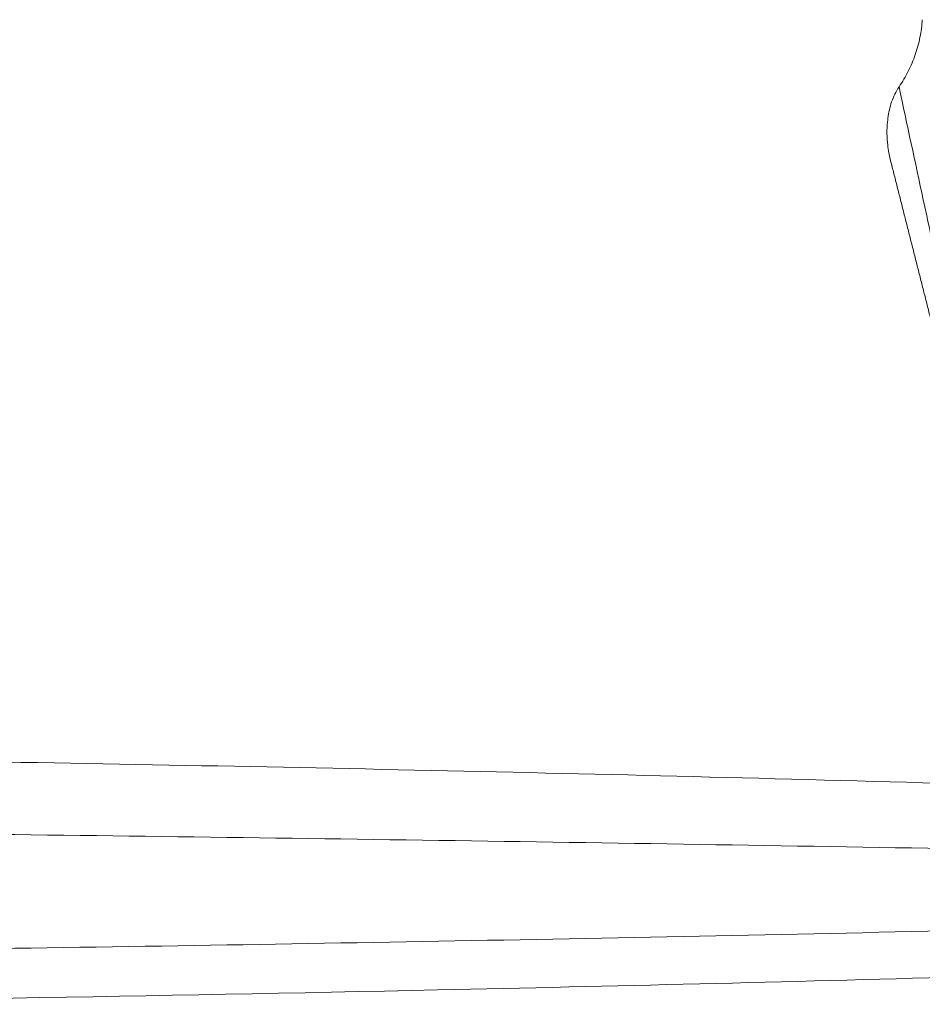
# Model space of a CAD drawing. Header units: inches. Extents: x 3114 to 4554, y 3227 to 4155.
# Tile 39 of 47: x 3945 to 3956, y 3719 to 3731. Entities that reach past the tile are written whole.
import ezdxf

# ---------------------------------------------------------------- set-up
doc = ezdxf.new("R2010")
doc.units = ezdxf.units.IN
doc.header["$MEASUREMENT"] = 0
doc.layers.add('1', color=3, linetype='Continuous', lineweight=15)
doc.layers.add('120', color=7, linetype='Continuous', true_color=0xffffff)

msp = doc.modelspace()

# ---------------------------------------------------------------- linework, layer by layer
at = {"layer": '1', "color": 7, "linetype": 'Continuous', "lineweight": 0}
for points, knots in [([(3956.177, 3730.579), (3956.22, 3730.642), (3956.258, 3730.707), (3956.325, 3730.84), (3956.354, 3730.909), (3956.39, 3731.014), (3956.401, 3731.049), (3956.421, 3731.121), (3956.429, 3731.157), (3956.451, 3731.266), (3956.461, 3731.338), (3956.465, 3731.411)], [0, 0, 0, 0, 0.25, 0.25, 0.5, 0.5, 0.625, 0.625, 0.75, 0.75, 1, 1, 1, 1]), ([(3956.177, 3730.579), (3956.157, 3730.55), (3956.14, 3730.519), (3956.11, 3730.457), (3956.097, 3730.425), (3956.074, 3730.36), (3956.065, 3730.327), (3956.05, 3730.26), (3956.044, 3730.226), (3956.03, 3730.126), (3956.026, 3730.058), (3956.028, 3729.973), (3956.029, 3729.956), (3956.031, 3729.922), (3956.032, 3729.905), (3956.037, 3729.854), (3956.041, 3729.82), (3956.053, 3729.748), (3956.061, 3729.71), (3956.071, 3729.672)], [0, 0, 0, 0, 0.109221, 0.109221, 0.218442, 0.218442, 0.327663, 0.327663, 0.436884, 0.436884, 0.655326, 0.655326, 0.709936, 0.709936, 0.764547, 0.764547, 0.873768, 0.873768, 1, 1, 1, 1])]:
    msp.add_open_spline(points, degree=3, knots=knots, dxfattribs=at)
for points, degree in [([(3956.78, 3727.779), (3956.578, 3728.712), (3956.377, 3729.645), (3956.177, 3730.579)], 3), ([(3956.067, 3729.688), (3956.397, 3728.384), (3956.727, 3727.081)], 2)]:
    msp.add_open_spline(points, degree=degree, dxfattribs=at)
at = {"layer": '120', "color": 7, "linetype": 'Continuous', "lineweight": 0}
for points, knots in [([(3939.908, 3722.292), (3941.232, 3722.275), (3942.555, 3722.256), (3946.046, 3722.199), (3948.212, 3722.158), (3952.545, 3722.063), (3954.711, 3722.008), (3957.961, 3721.916), (3959.044, 3721.883), (3960.243, 3721.844), (3960.359, 3721.841), (3960.475, 3721.837)], [0, 0, 0, 0, 0.193079, 0.193079, 0.509085, 0.509085, 0.825091, 0.825091, 0.983094, 0.983094, 1, 1, 1, 1]), ([(3962.163, 3721.046), (3960.354, 3721.079), (3958.546, 3721.111), (3954.582, 3721.18), (3952.427, 3721.215), (3948.118, 3721.278), (3945.963, 3721.307), (3942.507, 3721.346), (3941.207, 3721.36), (3939.907, 3721.372)], [0, 0, 0, 0, 0.243846, 0.243846, 0.534311, 0.534311, 0.824777, 0.824777, 1, 1, 1, 1]), ([(3939.91, 3719.837), (3941.209, 3719.852), (3942.507, 3719.868), (3945.961, 3719.916), (3948.116, 3719.951), (3952.426, 3720.03), (3954.581, 3720.074), (3958.891, 3720.171), (3961.045, 3720.224), (3964.277, 3720.31), (3965.355, 3720.339), (3967.509, 3720.399), (3968.586, 3720.429), (3970.202, 3720.476), (3970.741, 3720.491), (3971.818, 3720.522), (3972.357, 3720.538), (3973.165, 3720.56), (3973.434, 3720.568), (3973.973, 3720.582), (3974.242, 3720.59), (3974.781, 3720.603), (3975.05, 3720.61), (3975.454, 3720.618), (3975.589, 3720.621), (3975.858, 3720.625), (3975.993, 3720.627), (3976.128, 3720.628)], [0, 0, 0, 0, 0.107541, 0.107541, 0.286033, 0.286033, 0.464525, 0.464525, 0.643017, 0.643017, 0.732262, 0.732262, 0.821508, 0.821508, 0.866131, 0.866131, 0.910754, 0.910754, 0.933066, 0.933066, 0.955377, 0.955377, 0.977689, 0.977689, 0.988844, 0.988844, 1, 1, 1, 1]), ([(3976.408, 3720.49), (3976.315, 3720.479), (3976.12, 3720.455), (3975.812, 3720.422), (3975.475, 3720.389), (3975.108, 3720.356), (3974.712, 3720.323), (3974.187, 3720.283), (3973.517, 3720.235), (3972.55, 3720.173), (3971.346, 3720.103), (3969.407, 3720.002), (3966.756, 3719.883), (3963.541, 3719.759), (3960.228, 3719.647), (3955.9, 3719.518), (3949.121, 3719.352), (3943.45, 3719.256), (3939.945, 3719.213)], [0, 0, 0, 0, 0.007713, 0.016222, 0.025527, 0.03563, 0.046531, 0.058231, 0.078941, 0.101844, 0.137894, 0.178125, 0.261525, 0.35606, 0.442655, 0.533984, 0.711915, 1, 1, 1, 1])]:
    msp.add_open_spline(points, degree=3, knots=knots, dxfattribs=at)

doc.saveas('drawing.dxf')
